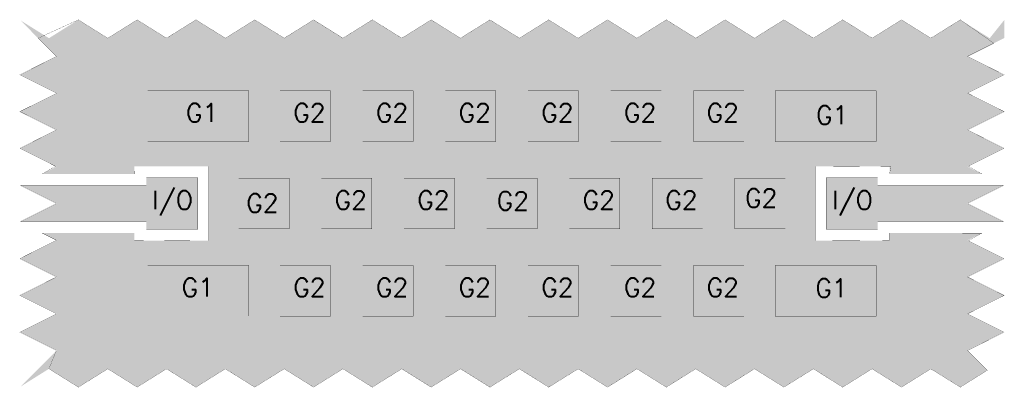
# Model space of a CAD drawing. Header units: millimetres. Extents: x -0.083 to 0.453, y -0.1 to 0.1.
import ezdxf

# ---------------------------------------------------------------- set-up
doc = ezdxf.new("R2010")
doc.units = ezdxf.units.MM
doc.layers.get('0').update_dxf_attribs({"linetype": 'CONTINUOUS', "lineweight": 0})
for name, color, linetype, lineweight in [('MECHANICAL', 90, 'CONTINUOUS', 0), ('PCB_DRL', 40, 'CONTINUOUS', 0), ('PCB_PAD_MASTER', 170, 'CONTINUOUS', 0), ('PCB_TOP', 10, 'CONTINUOUS', 0)]:
    doc.layers.add(name, color=color, linetype=linetype, lineweight=lineweight)
doc.styles.add('SIMPLE', font='Simple')

# ---------------------------------------------------------------- blocks, each defined once
blk = doc.blocks.new('CUSTOM_2')
blk.add_solid([(-0.01375, -0.01375), (-0.01375, 0.01375), (0.01375, -0.01375), (0.01375, 0.01375)])
blk = doc.blocks.new('CUSTOM_3')
blk.add_solid([(-0.0275, -0.01375), (-0.0275, 0.01375), (0.0275, -0.01375), (0.0275, 0.01375)])
blk = doc.blocks.new('CUSTOM_1')
blk.add_solid([(-0.014, -0.014), (-0.014, 0.014), (0.014, -0.014), (0.014, 0.014)])
blk = doc.blocks.new('ROUND_5')
at = {"lineweight": 211, "const_width": 0.005}
blk.add_lwpolyline([(-0.0025, 0), (-0.0025, 0, 1), (0.0025, 0, 1), (-0.0025, 0)], format="xyb", dxfattribs=at)

msp = doc.modelspace()

# ---------------------------------------------------------------- linework, layer by layer
at = {"layer": 'MECHANICAL', "lineweight": 50, "const_width": 0.0001}
for points in [[(-0.051, 0.09994), (-0.07288, 0.08995)], [(-0.03499, 0.08995), (-0.051, 0.09994)], [(-0.019, 0.09994), (-0.03499, 0.08995)], [(-0.00303, 0.08996), (-0.019, 0.09994)], [(0.013, 0.09994), (-0.00303, 0.08996)], [(0.02903, 0.08996), (0.013, 0.09994)], [(0.045, 0.09994), (0.02903, 0.08996)], [(0.06106, 0.08996), (0.045, 0.09994)], [(0.077, 0.09994), (0.06106, 0.08996)], [(0.09297, 0.08996), (0.077, 0.09994)], [(0.109, 0.09994), (0.09297, 0.08996)], [(0.12506, 0.08996), (0.109, 0.09994)], [(0.141, 0.09994), (0.12506, 0.08996)], [(0.15697, 0.08996), (0.141, 0.09994)], [(0.173, 0.09994), (0.15697, 0.08996)], [(0.18906, 0.08996), (0.173, 0.09994)], [(0.205, 0.09994), (0.18906, 0.08996)], [(0.22097, 0.08996), (0.205, 0.09994)], [(0.237, 0.09994), (0.22097, 0.08996)], [(0.25297, 0.08996), (0.237, 0.09994)], [(0.269, 0.09994), (0.25297, 0.08996)], [(0.28503, 0.08996), (0.269, 0.09994)], [(0.301, 0.09994), (0.28503, 0.08996)], [(0.31697, 0.08996), (0.301, 0.09994)], [(0.333, 0.09994), (0.31697, 0.08996)], [(0.34903, 0.08996), (0.333, 0.09994)], [(0.365, 0.09994), (0.34903, 0.08996)], [(0.38103, 0.08996), (0.365, 0.09994)], [(0.397, 0.09994), (0.38103, 0.08996)], [(0.41297, 0.08996), (0.397, 0.09994)], [(0.429, 0.09994), (0.41297, 0.08996)], [(0.44727, 0.08719), (0.429, 0.09994)], [(-0.07288, 0.08995), (-0.06295, 0.08002)], [(0.43298, 0.08004), (0.44727, 0.08719)], [(-0.06295, 0.08002), (-0.08288, 0.07)], [(0.4529, 0.07001), (0.43298, 0.08004)], [(-0.08288, 0.07), (-0.0628, 0.05996)], [(0.43298, 0.06004), (0.4529, 0.07001)], [(-0.0628, 0.05996), (-0.08287, 0.05001)], [(-0.01325, 0.03375), (0.04175, 0.03375), (0.04175, 0.06125), (-0.01325, 0.06125), (-0.01325, 0.03375)], [(0.05875, 0.03375), (0.08625, 0.03375), (0.08625, 0.06125), (0.05875, 0.06125), (0.05875, 0.03375)], [(0.10375, 0.03375), (0.13125, 0.03375), (0.13125, 0.06125), (0.10375, 0.06125), (0.10375, 0.03375)], [(0.14875, 0.03375), (0.17625, 0.03375), (0.17625, 0.06125), (0.14875, 0.06125), (0.14875, 0.03375)], [(0.19375, 0.03375), (0.22125, 0.03375), (0.22125, 0.06125), (0.19375, 0.06125), (0.19375, 0.03375)], [(0.23875, 0.03375), (0.26625, 0.03375), (0.26625, 0.06125), (0.23875, 0.06125), (0.23875, 0.03375)], [(0.28375, 0.03375), (0.31125, 0.03375), (0.31125, 0.06125), (0.28375, 0.06125), (0.28375, 0.03375)], [(0.32825, 0.03375), (0.38325, 0.03375), (0.38325, 0.06125), (0.32825, 0.06125), (0.32825, 0.03375)], [(0.4529, 0.04999), (0.43298, 0.06004)], [(-0.08287, 0.05001), (-0.06298, 0.04004)], [(0.43298, 0.04004), (0.4529, 0.04999)], [(-0.06298, 0.04004), (-0.08288, 0.03)], [(0.45287, 0.02999), (0.43298, 0.04004)], [(-0.08288, 0.03), (-0.06339, 0.02025)], [(0.43339, 0.02025), (0.45287, 0.02999)], [(-0.06339, 0.02025), (-0.07072, 0.01609)], [(-0.07072, 0.01609), (-0.02049, 0.01609)], [(-0.0205, 0.02024), (0.02, 0.02024)], [(-0.02049, 0.01609), (-0.0205, 0.02024)], [(0.02, 0.02024), (0.01999, -0.02025)], [(0.34999, -0.02024), (0.35001, 0.02025)], [(0.35001, 0.02025), (0.39119, 0.01996)], [(0.39119, 0.01996), (0.3905, 0.01609)], [(0.3905, 0.01609), (0.44072, 0.01609)], [(0.44072, 0.01609), (0.43339, 0.02025)], [(-0.014, 0.014), (-0.014, 0.00982)], [(0.014, 0.014), (-0.014, 0.014)], [(0.014, -0.014), (0.014, 0.014)], [(0.03625, -0.01375), (0.06375, -0.01375), (0.06375, 0.01375), (0.03625, 0.01375), (0.03625, -0.01375)], [(0.08125, -0.01375), (0.10875, -0.01375), (0.10875, 0.01375), (0.08125, 0.01375), (0.08125, -0.01375)], [(0.12625, -0.01375), (0.15375, -0.01375), (0.15375, 0.01375), (0.12625, 0.01375), (0.12625, -0.01375)], [(0.17125, -0.01375), (0.19875, -0.01375), (0.19875, 0.01375), (0.17125, 0.01375), (0.17125, -0.01375)], [(0.21625, -0.01375), (0.24375, -0.01375), (0.24375, 0.01375), (0.21625, 0.01375), (0.21625, -0.01375)], [(0.26125, -0.01375), (0.28875, -0.01375), (0.28875, 0.01375), (0.26125, 0.01375), (0.26125, -0.01375)], [(0.30625, -0.01375), (0.33375, -0.01375), (0.33375, 0.01375), (0.30625, 0.01375), (0.30625, -0.01375)], [(0.356, 0.014), (0.384, 0.014)], [(0.356, -0.014), (0.356, 0.014)], [(0.384, 0.014), (0.384, 0.00982)], [(-0.08252, 0.00982), (-0.06297, 0.00004)], [(-0.014, 0.00982), (-0.08252, 0.00982)], [(0.384, 0.00982), (0.45252, 0.00982)], [(0.45252, 0.00982), (0.43298, 0.00004)], [(-0.06296, -0.00003), (-0.08252, -0.00982)], [(-0.06297, 0.00004), (-0.06295, 0.00001)], [(-0.06295, 0), (-0.06296, -0.00003)], [(-0.06295, 0.00001), (-0.06295, 0)], [(0.43298, 0.00004), (0.43298, -0.00004)], [(0.43298, -0.00004), (0.4332, -0.00016)], [(0.4332, -0.00016), (0.45252, -0.00982)], [(-0.08252, -0.00982), (-0.014, -0.00982)], [(-0.014, -0.00982), (-0.014, -0.014)], [(0.384, -0.00982), (0.384, -0.014)], [(0.45252, -0.00982), (0.384, -0.00982)], [(-0.07073, -0.01608), (-0.06298, -0.01996)], [(-0.02051, -0.01608), (-0.07073, -0.01608)], [(-0.0205, -0.01996), (-0.02051, -0.01608)], [(-0.014, -0.014), (0.014, -0.014)], [(0.384, -0.014), (0.356, -0.014)], [(0.39051, -0.01608), (0.3905, -0.01997)], [(0.44072, -0.01609), (0.39051, -0.01608)], [(0.43339, -0.02025), (0.44072, -0.01609)], [(-0.06298, -0.01996), (-0.08288, -0.03)], [(0.01999, -0.02025), (-0.0205, -0.01996)], [(0.3905, -0.01997), (0.34999, -0.02024)], [(0.45287, -0.02999), (0.43339, -0.02025)], [(-0.08288, -0.03), (-0.06297, -0.03996)], [(0.43298, -0.03996), (0.45287, -0.02999)], [(-0.01325, -0.06124), (0.04175, -0.06124), (0.04175, -0.03374), (-0.01325, -0.03374), (-0.01325, -0.06124)], [(0.05875, -0.06125), (0.08625, -0.06125), (0.08625, -0.03375), (0.05875, -0.03375), (0.05875, -0.06125)], [(0.10375, -0.06125), (0.13125, -0.06125), (0.13125, -0.03375), (0.10375, -0.03375), (0.10375, -0.06125)], [(0.14875, -0.06125), (0.17625, -0.06125), (0.17625, -0.03375), (0.14875, -0.03375), (0.14875, -0.06125)], [(0.19375, -0.06125), (0.22125, -0.06125), (0.22125, -0.03375), (0.19375, -0.03375), (0.19375, -0.06125)], [(0.23875, -0.06125), (0.26625, -0.06125), (0.26625, -0.03375), (0.23875, -0.03375), (0.23875, -0.06125)], [(0.28375, -0.06125), (0.31125, -0.06125), (0.31125, -0.03375), (0.28375, -0.03375), (0.28375, -0.06125)], [(0.32825, -0.06125), (0.38325, -0.06125), (0.38325, -0.03375), (0.32825, -0.03375), (0.32825, -0.06125)], [(-0.06297, -0.03996), (-0.08288, -0.05)], [(0.45287, -0.05001), (0.43298, -0.03996)], [(-0.08288, -0.05), (-0.06295, -0.05999)], [(0.43298, -0.06004), (0.45287, -0.05001)], [(-0.06298, -0.06004), (-0.08287, -0.06999)], [(-0.06295, -0.06001), (-0.06298, -0.06004)], [(-0.06295, -0.05999), (-0.06295, -0.06001)], [(0.45287, -0.06999), (0.43298, -0.06004)], [(-0.08287, -0.06999), (-0.08288, -0.07)], [(-0.08288, -0.07), (-0.08287, -0.07001)], [(-0.08288, -0.07), (-0.08288, -0.07)], [(-0.08287, -0.07001), (-0.06296, -0.07997)], [(0.43297, -0.08004), (0.45287, -0.06999)], [(-0.06295, -0.08001), (-0.06703, -0.08996)], [(-0.06296, -0.07997), (-0.06295, -0.08001)], [(0.44368, -0.09076), (0.43297, -0.08004)], [(-0.06697, -0.08996), (-0.051, -0.09994)], [(-0.051, -0.09994), (-0.03497, -0.08996)], [(-0.03497, -0.08996), (-0.019, -0.09994)], [(-0.019, -0.09994), (-0.00303, -0.08996)], [(-0.00303, -0.08996), (0.013, -0.09994)], [(0.013, -0.09994), (0.02897, -0.08996)], [(0.02897, -0.08996), (0.045, -0.09994)], [(0.045, -0.09994), (0.06103, -0.08996)], [(0.06103, -0.08996), (0.077, -0.09994)], [(0.077, -0.09994), (0.09299, -0.08995)], [(0.09299, -0.08995), (0.109, -0.09994)], [(0.109, -0.09994), (0.12503, -0.08996)], [(0.12503, -0.08996), (0.141, -0.09994)], [(0.141, -0.09994), (0.15703, -0.08996)], [(0.15703, -0.08996), (0.173, -0.09994)], [(0.173, -0.09994), (0.18903, -0.08996)], [(0.18903, -0.08996), (0.205, -0.09994)], [(0.205, -0.09994), (0.22103, -0.08996)], [(0.22103, -0.08996), (0.237, -0.09994)], [(0.237, -0.09994), (0.253, -0.08995)], [(0.253, -0.08995), (0.269, -0.09994)], [(0.269, -0.09994), (0.28501, -0.08995)], [(0.28501, -0.08995), (0.301, -0.09994)], [(0.301, -0.09994), (0.31701, -0.08995)], [(0.31701, -0.08995), (0.333, -0.09994)], [(0.333, -0.09994), (0.34905, -0.08996)], [(0.34905, -0.08996), (0.365, -0.09994)], [(0.365, -0.09994), (0.38097, -0.08996)], [(0.38097, -0.08996), (0.397, -0.09994)], [(0.397, -0.09994), (0.41297, -0.08996)], [(0.41297, -0.08996), (0.429, -0.09994)], [(0.429, -0.09994), (0.44368, -0.09076)]]:
    msp.add_lwpolyline(points, dxfattribs=at)
at = {"layer": 'PCB_TOP'}
for points in [[(-0.08261, 0.09968), (-0.0826, 0.09969), (-0.08259, 0.09968), (-0.0826, 0.09969)], [(-0.08261, 0.09968), (-0.08261, 0.09968), (-0.08258, 0.09968), (-0.08259, 0.09968)], [(-0.07289, 0.08996), (-0.08261, 0.09968), (-0.06703, 0.08996), (-0.08258, 0.09968)], [(-0.06697, 0.08996), (-0.051, 0.09994), (-0.03503, 0.08996), (-0.051, 0.09994)], [(-0.03497, 0.08996), (-0.019, 0.09994), (-0.00303, 0.08996), (-0.019, 0.09994)], [(-0.00297, 0.08996), (0.013, 0.09994), (0.02897, 0.08996), (0.013, 0.09994)], [(0.02903, 0.08996), (0.045, 0.09994), (0.06097, 0.08996), (0.045, 0.09994)], [(0.06103, 0.08996), (0.077, 0.09994), (0.09297, 0.08996), (0.077, 0.09994)], [(0.09303, 0.08996), (0.109, 0.09994), (0.12497, 0.08996), (0.109, 0.09994)], [(0.12503, 0.08996), (0.141, 0.09994), (0.15697, 0.08996), (0.141, 0.09994)], [(0.15703, 0.08996), (0.173, 0.09994), (0.18897, 0.08996), (0.173, 0.09994)], [(0.18903, 0.08996), (0.205, 0.09994), (0.22097, 0.08996), (0.205, 0.09994)], [(0.22103, 0.08996), (0.237, 0.09994), (0.25297, 0.08996), (0.237, 0.09994)], [(0.25303, 0.08996), (0.269, 0.09994), (0.28497, 0.08996), (0.269, 0.09994)], [(0.28503, 0.08996), (0.301, 0.09994), (0.31697, 0.08996), (0.301, 0.09994)], [(0.31703, 0.08996), (0.333, 0.09994), (0.34897, 0.08996), (0.333, 0.09994)], [(0.34903, 0.08996), (0.365, 0.09994), (0.38097, 0.08996), (0.365, 0.09994)], [(0.38103, 0.08996), (0.397, 0.09994), (0.41297, 0.08996), (0.397, 0.09994)], [(0.41303, 0.08996), (0.429, 0.09994), (0.44497, 0.08996), (0.429, 0.09994)], [(0.44509, 0.09004), (0.45293, 0.09983), (0.45295, 0.09004), (0.45295, 0.09983)], [(0.45293, 0.09983), (0.45294, 0.09984), (0.45295, 0.09983), (0.45295, 0.09984)], [(0.45294, 0.09984), (0.45294, 0.09984), (0.45295, 0.09984), (0.45294, 0.09984)], [(0.45294, 0.09984), (0.45294, 0.09984), (0.45294, 0.09984), (0.45295, 0.09984)], [(-0.07288, 0.08995), (-0.07289, 0.08996), (-0.06701, 0.08995), (-0.06703, 0.08996)], [(-0.07288, 0.08995), (-0.07288, 0.08995), (-0.067, 0.08995), (-0.06701, 0.08995)], [(-0.06297, 0.08004), (-0.07288, 0.08995), (0.43298, 0.08004), (0.45279, 0.08995)], [(-0.067, 0.08995), (-0.06699, 0.08995), (-0.035, 0.08995), (-0.03501, 0.08995)], [(-0.06699, 0.08995), (-0.06697, 0.08996), (-0.03501, 0.08995), (-0.03503, 0.08996)], [(-0.035, 0.08995), (-0.03499, 0.08995), (-0.003, 0.08995), (-0.00301, 0.08995)], [(-0.03499, 0.08995), (-0.03497, 0.08996), (-0.00301, 0.08995), (-0.00303, 0.08996)], [(-0.003, 0.08995), (-0.00299, 0.08995), (0.029, 0.08995), (0.02899, 0.08995)], [(-0.00299, 0.08995), (-0.00297, 0.08996), (0.02899, 0.08995), (0.02897, 0.08996)], [(0.029, 0.08995), (0.02901, 0.08995), (0.061, 0.08995), (0.06099, 0.08995)], [(0.02901, 0.08995), (0.02903, 0.08996), (0.06099, 0.08995), (0.06097, 0.08996)], [(0.061, 0.08995), (0.06101, 0.08995), (0.093, 0.08995), (0.09299, 0.08995)], [(0.06101, 0.08995), (0.06103, 0.08996), (0.09299, 0.08995), (0.09297, 0.08996)], [(0.093, 0.08995), (0.09301, 0.08995), (0.125, 0.08995), (0.12499, 0.08995)], [(0.09301, 0.08995), (0.09303, 0.08996), (0.12499, 0.08995), (0.12497, 0.08996)], [(0.125, 0.08995), (0.12501, 0.08995), (0.157, 0.08995), (0.15699, 0.08995)], [(0.12501, 0.08995), (0.12503, 0.08996), (0.15699, 0.08995), (0.15697, 0.08996)], [(0.157, 0.08995), (0.15701, 0.08995), (0.189, 0.08995), (0.18899, 0.08995)], [(0.15701, 0.08995), (0.15703, 0.08996), (0.18899, 0.08995), (0.18897, 0.08996)], [(0.189, 0.08995), (0.18901, 0.08995), (0.221, 0.08995), (0.22099, 0.08995)], [(0.18901, 0.08995), (0.18903, 0.08996), (0.22099, 0.08995), (0.22097, 0.08996)], [(0.221, 0.08995), (0.22101, 0.08995), (0.253, 0.08995), (0.25299, 0.08995)], [(0.22101, 0.08995), (0.22103, 0.08996), (0.25299, 0.08995), (0.25297, 0.08996)], [(0.253, 0.08995), (0.25301, 0.08995), (0.285, 0.08995), (0.28499, 0.08995)], [(0.25301, 0.08995), (0.25303, 0.08996), (0.28499, 0.08995), (0.28497, 0.08996)], [(0.285, 0.08995), (0.28501, 0.08995), (0.317, 0.08995), (0.31699, 0.08995)], [(0.28501, 0.08995), (0.28503, 0.08996), (0.31699, 0.08995), (0.31697, 0.08996)], [(0.317, 0.08995), (0.31701, 0.08995), (0.349, 0.08995), (0.34899, 0.08995)], [(0.31701, 0.08995), (0.31703, 0.08996), (0.34899, 0.08995), (0.34897, 0.08996)], [(0.349, 0.08995), (0.34901, 0.08995), (0.381, 0.08995), (0.38099, 0.08995)], [(0.34901, 0.08995), (0.34903, 0.08996), (0.38099, 0.08995), (0.38097, 0.08996)], [(0.381, 0.08995), (0.38101, 0.08995), (0.413, 0.08995), (0.41299, 0.08995)], [(0.38101, 0.08995), (0.38103, 0.08996), (0.41299, 0.08995), (0.41297, 0.08996)], [(0.413, 0.08995), (0.41301, 0.08995), (0.445, 0.08995), (0.44499, 0.08995)], [(0.41301, 0.08995), (0.41303, 0.08996), (0.44499, 0.08995), (0.44497, 0.08996)], [(0.445, 0.08995), (0.44502, 0.08995), (0.45279, 0.08995), (0.4528, 0.08995)], [(0.44502, 0.08995), (0.44504, 0.08997), (0.4528, 0.08995), (0.45283, 0.08997)], [(0.44504, 0.08997), (0.44509, 0.09003), (0.45283, 0.08997), (0.45295, 0.09003)], [(0.44509, 0.09003), (0.44509, 0.09004), (0.45295, 0.09003), (0.45295, 0.09004)], [(-0.08287, 0.07001), (-0.06298, 0.07996), (0.45287, 0.07001), (0.43298, 0.07996)], [(-0.06298, 0.07996), (-0.06296, 0.07997), (0.43298, 0.07996), (0.43296, 0.07997)], [(-0.06296, 0.08004), (-0.06297, 0.08004), (0.43297, 0.08004), (0.43298, 0.08004)], [(-0.06296, 0.08003), (-0.06296, 0.08004), (0.43296, 0.08003), (0.43297, 0.08004)], [(-0.06295, 0.08002), (-0.06296, 0.08003), (0.43296, 0.08002), (0.43296, 0.08003)], [(-0.06296, 0.07997), (-0.06295, 0.08), (0.43296, 0.07997), (0.43295, 0.08)], [(-0.06295, 0.08), (-0.06295, 0.08002), (0.43295, 0.08), (0.43296, 0.08002)], [(-0.08288, 0.07), (-0.08287, 0.07001), (0.45288, 0.07), (0.45287, 0.07001)], [(-0.08287, 0.06999), (-0.08288, 0.07), (0.45287, 0.06999), (0.45288, 0.07)], [(-0.06298, 0.06004), (-0.08287, 0.06999), (0.43298, 0.06004), (0.45287, 0.06999)], [(-0.08287, 0.05001), (-0.06298, 0.05996), (0.45287, 0.05001), (0.43298, 0.05996)], [(-0.06296, 0.06003), (-0.06298, 0.06004), (0.43296, 0.06003), (0.43298, 0.06004)], [(-0.06298, 0.05996), (-0.06296, 0.05997), (0.43298, 0.05996), (0.43296, 0.05997)], [(-0.06295, 0.06), (-0.06296, 0.06003), (0.43295, 0.06), (0.43296, 0.06003)], [(-0.06296, 0.05997), (-0.06295, 0.06), (0.43296, 0.05997), (0.43295, 0.06)], [(-0.08288, 0.05), (-0.08287, 0.05001), (0.45288, 0.05), (0.45287, 0.05001)], [(-0.08287, 0.04999), (-0.08288, 0.05), (0.45287, 0.04999), (0.45288, 0.05)], [(-0.06298, 0.04004), (-0.08287, 0.04999), (0.43298, 0.04004), (0.45287, 0.04999)], [(-0.08287, 0.03001), (-0.06298, 0.03996), (0.45287, 0.03001), (0.43298, 0.03996)], [(-0.06296, 0.04003), (-0.06298, 0.04004), (0.43296, 0.04003), (0.43298, 0.04004)], [(-0.06298, 0.03996), (-0.06296, 0.03997), (0.43298, 0.03996), (0.43296, 0.03997)], [(-0.06295, 0.04), (-0.06296, 0.04003), (0.43295, 0.04), (0.43296, 0.04003)], [(-0.06296, 0.03997), (-0.06295, 0.04), (0.43296, 0.03997), (0.43295, 0.04)], [(-0.08288, 0.03), (-0.08287, 0.03001), (0.45288, 0.03), (0.45287, 0.03001)], [(-0.08287, 0.02999), (-0.08288, 0.03), (0.45287, 0.02999), (0.45288, 0.03)], [(-0.06339, 0.02025), (-0.08287, 0.02999), (0.43339, 0.02025), (0.45287, 0.02999)], [(-0.07073, 0.01608), (-0.07073, 0.01608), (-0.02051, 0.01608), (-0.0205, 0.01608)], [(-0.07072, 0.01609), (-0.06298, 0.01996), (-0.0205, 0.01609), (-0.0205, 0.01996)], [(-0.07072, 0.01608), (-0.07072, 0.01609), (-0.0205, 0.01608), (-0.0205, 0.01609)], [(-0.06338, 0.02025), (-0.06339, 0.02025), (-0.0205, 0.02025), (-0.02049, 0.02025)], [(-0.06337, 0.02024), (-0.06338, 0.02025), (-0.0205, 0.02024), (-0.0205, 0.02025)], [(-0.06298, 0.02004), (-0.06337, 0.02024), (-0.0205, 0.02004), (-0.0205, 0.02024)], [(-0.06296, 0.02003), (-0.06298, 0.02004), (-0.0205, 0.02003), (-0.0205, 0.02004)], [(-0.06298, 0.01996), (-0.06296, 0.01997), (-0.0205, 0.01996), (-0.0205, 0.01997)], [(-0.06295, 0.02), (-0.06296, 0.02003), (-0.0205, 0.02), (-0.0205, 0.02003)], [(-0.06296, 0.01997), (-0.06295, 0.02), (-0.0205, 0.01997), (-0.0205, 0.02)], [(0.02, 0.02025), (0.01999, 0.02025), (0.35, 0.02025), (0.35001, 0.02025)], [(0.02, 0.02024), (0.02, 0.02025), (0.35, 0.02024), (0.35, 0.02025)], [(0.02, 0.00005), (0.02, 0.02024), (0.35, 0.00005), (0.35, 0.02024)], [(0.3905, 0.02025), (0.39049, 0.02025), (0.43338, 0.02025), (0.43339, 0.02025)], [(0.3905, 0.02024), (0.3905, 0.02025), (0.43337, 0.02024), (0.43338, 0.02025)], [(0.3905, 0.02004), (0.3905, 0.02024), (0.43298, 0.02004), (0.43337, 0.02024)], [(0.3905, 0.02003), (0.3905, 0.02004), (0.43296, 0.02003), (0.43298, 0.02004)], [(0.3905, 0.02), (0.3905, 0.02003), (0.43295, 0.02), (0.43296, 0.02003)], [(0.3905, 0.01997), (0.3905, 0.02), (0.43296, 0.01997), (0.43295, 0.02)], [(0.3905, 0.01996), (0.3905, 0.01997), (0.43298, 0.01996), (0.43296, 0.01997)], [(0.3905, 0.01609), (0.3905, 0.01996), (0.44072, 0.01609), (0.43298, 0.01996)], [(0.3905, 0.01608), (0.3905, 0.01609), (0.44072, 0.01608), (0.44072, 0.01609)], [(0.3905, 0.01608), (0.3905, 0.01608), (0.44073, 0.01608), (0.44072, 0.01608)], [(-0.06298, 0.00004), (-0.08252, 0.00982), (0.00775, 0.00004), (0.00775, 0.00982)], [(0.36225, 0.00004), (0.36225, 0.00982), (0.43298, 0.00004), (0.45252, 0.00982)], [(-0.06296, 0.00003), (-0.06298, 0.00004), (0.00775, 0.00003), (0.00775, 0.00004)], [(-0.06295, 0), (-0.06296, 0.00003), (0.00775, 0), (0.00775, 0.00003)], [(0.02, 0.00004), (0.02, 0.00005), (0.18497, 0.00004), (0.185, 0.00005)], [(0.02, 0.00003), (0.02, 0.00004), (0.18496, 0.00003), (0.18497, 0.00004)], [(0.02, 0), (0.02, 0.00003), (0.18495, 0), (0.18496, 0.00003)], [(0.185, 0.00005), (0.185, 0.00005), (0.185, 0.00005), (0.35, 0.00005)], [(0.18503, 0.00004), (0.185, 0.00005), (0.35, 0.00004), (0.35, 0.00005)], [(0.18504, 0.00003), (0.18503, 0.00004), (0.35, 0.00003), (0.35, 0.00004)], [(0.18505, 0), (0.18504, 0.00003), (0.35, 0), (0.35, 0.00003)], [(0.36225, 0.00003), (0.36225, 0.00004), (0.43296, 0.00003), (0.43298, 0.00004)], [(0.36225, 0), (0.36225, 0.00003), (0.43295, 0), (0.43296, 0.00003)], [(-0.08252, -0.00982), (-0.06298, -0.00004), (0.00775, -0.00982), (0.00775, -0.00004)], [(-0.06298, -0.00004), (-0.06296, -0.00003), (0.00775, -0.00004), (0.00775, -0.00003)], [(-0.06296, -0.00003), (-0.06295, 0), (0.00775, -0.00003), (0.00775, 0)], [(0.02, -0.00003), (0.02, 0), (0.18496, -0.00003), (0.18495, 0)], [(0.02, -0.00004), (0.02, -0.00003), (0.18497, -0.00004), (0.18496, -0.00003)], [(0.02, -0.00005), (0.02, -0.00004), (0.185, -0.00005), (0.18497, -0.00004)], [(0.02, -0.02024), (0.02, -0.00005), (0.35, -0.02024), (0.35, -0.00005)], [(0.185, -0.00005), (0.18503, -0.00004), (0.35, -0.00005), (0.35, -0.00004)], [(0.185, -0.00005), (0.185, -0.00005), (0.185, -0.00005), (0.35, -0.00005)], [(0.18503, -0.00004), (0.18504, -0.00003), (0.35, -0.00004), (0.35, -0.00003)], [(0.18504, -0.00003), (0.18505, 0), (0.35, -0.00003), (0.35, 0)], [(0.36225, -0.00003), (0.36225, 0), (0.43296, -0.00003), (0.43295, 0)], [(0.36225, -0.00004), (0.36225, -0.00003), (0.43298, -0.00004), (0.43296, -0.00003)], [(0.36225, -0.00982), (0.36225, -0.00004), (0.45252, -0.00982), (0.43298, -0.00004)], [(-0.08287, -0.02999), (-0.06339, -0.02025), (0.45287, -0.02999), (0.43339, -0.02025)], [(-0.07073, -0.01608), (-0.07073, -0.01608), (-0.0205, -0.01608), (-0.02051, -0.01608)], [(-0.07072, -0.01609), (-0.07072, -0.01608), (-0.0205, -0.01609), (-0.0205, -0.01608)], [(-0.06298, -0.01996), (-0.07072, -0.01609), (-0.0205, -0.01996), (-0.0205, -0.01609)], [(-0.06339, -0.02025), (-0.06338, -0.02025), (-0.02049, -0.02025), (-0.0205, -0.02025)], [(-0.06338, -0.02025), (-0.06337, -0.02024), (-0.0205, -0.02025), (-0.0205, -0.02024)], [(-0.06337, -0.02024), (-0.06298, -0.02004), (-0.0205, -0.02024), (-0.0205, -0.02004)], [(-0.06296, -0.01997), (-0.06298, -0.01996), (-0.0205, -0.01997), (-0.0205, -0.01996)], [(-0.06298, -0.02004), (-0.06296, -0.02003), (-0.0205, -0.02004), (-0.0205, -0.02003)], [(-0.06295, -0.02), (-0.06296, -0.01997), (-0.0205, -0.02), (-0.0205, -0.01997)], [(-0.06296, -0.02003), (-0.06295, -0.02), (-0.0205, -0.02003), (-0.0205, -0.02)], [(0.01999, -0.02025), (0.02, -0.02025), (0.35001, -0.02025), (0.35, -0.02025)], [(0.02, -0.02025), (0.02, -0.02024), (0.35, -0.02025), (0.35, -0.02024)], [(0.39049, -0.02025), (0.3905, -0.02025), (0.43339, -0.02025), (0.43338, -0.02025)], [(0.3905, -0.01608), (0.3905, -0.01608), (0.44072, -0.01608), (0.44073, -0.01608)], [(0.3905, -0.01609), (0.3905, -0.01608), (0.44072, -0.01609), (0.44072, -0.01608)], [(0.3905, -0.01996), (0.3905, -0.01609), (0.43298, -0.01996), (0.44072, -0.01609)], [(0.3905, -0.01997), (0.3905, -0.01996), (0.43296, -0.01997), (0.43298, -0.01996)], [(0.3905, -0.02), (0.3905, -0.01997), (0.43295, -0.02), (0.43296, -0.01997)], [(0.3905, -0.02003), (0.3905, -0.02), (0.43296, -0.02003), (0.43295, -0.02)], [(0.3905, -0.02004), (0.3905, -0.02003), (0.43298, -0.02004), (0.43296, -0.02003)], [(0.3905, -0.02024), (0.3905, -0.02004), (0.43337, -0.02024), (0.43298, -0.02004)], [(0.3905, -0.02025), (0.3905, -0.02024), (0.43338, -0.02025), (0.43337, -0.02024)], [(-0.08288, -0.03), (-0.08287, -0.02999), (0.45288, -0.03), (0.45287, -0.02999)], [(-0.08287, -0.03001), (-0.08288, -0.03), (0.45287, -0.03001), (0.45288, -0.03)], [(-0.06298, -0.03996), (-0.08287, -0.03001), (0.43298, -0.03996), (0.45287, -0.03001)], [(-0.08287, -0.04999), (-0.06298, -0.04004), (0.45287, -0.04999), (0.43298, -0.04004)], [(-0.06296, -0.03997), (-0.06298, -0.03996), (0.43296, -0.03997), (0.43298, -0.03996)], [(-0.06298, -0.04004), (-0.06296, -0.04003), (0.43298, -0.04004), (0.43296, -0.04003)], [(-0.06295, -0.04), (-0.06296, -0.03997), (0.43295, -0.04), (0.43296, -0.03997)], [(-0.06296, -0.04003), (-0.06295, -0.04), (0.43296, -0.04003), (0.43295, -0.04)], [(-0.08288, -0.05), (-0.08287, -0.04999), (0.45288, -0.05), (0.45287, -0.04999)], [(-0.08287, -0.05001), (-0.08288, -0.05), (0.45287, -0.05001), (0.45288, -0.05)], [(-0.06298, -0.05996), (-0.08287, -0.05001), (0.43298, -0.05996), (0.45287, -0.05001)], [(-0.08287, -0.06999), (-0.06298, -0.06004), (0.45287, -0.06999), (0.43298, -0.06004)], [(-0.06296, -0.05997), (-0.06298, -0.05996), (0.43296, -0.05997), (0.43298, -0.05996)], [(-0.06298, -0.06004), (-0.06296, -0.06003), (0.43298, -0.06004), (0.43296, -0.06003)], [(-0.06295, -0.06), (-0.06296, -0.05997), (0.43295, -0.06), (0.43296, -0.05997)], [(-0.06296, -0.06003), (-0.06295, -0.06), (0.43296, -0.06003), (0.43295, -0.06)], [(-0.08288, -0.07), (-0.08287, -0.06999), (0.45288, -0.07), (0.45287, -0.06999)], [(-0.08287, -0.07001), (-0.08288, -0.07), (0.45287, -0.07001), (0.45288, -0.07)], [(-0.06298, -0.07996), (-0.08287, -0.07001), (0.43298, -0.07996), (0.45287, -0.07001)], [(-0.07288, -0.08995), (-0.06296, -0.08004), (0.44288, -0.08995), (0.43296, -0.08004)], [(-0.06296, -0.07997), (-0.06298, -0.07996), (0.43296, -0.07997), (0.43298, -0.07996)], [(-0.06295, -0.08), (-0.06296, -0.07997), (0.43295, -0.08), (0.43296, -0.07997)], [(-0.06296, -0.08004), (-0.06295, -0.08002), (0.43296, -0.08004), (0.43295, -0.08002)], [(-0.06295, -0.08002), (-0.06295, -0.08), (0.43295, -0.08002), (0.43295, -0.08)], [(-0.08261, -0.09968), (-0.07289, -0.08996), (-0.08258, -0.09968), (-0.06703, -0.08996)], [(-0.07289, -0.08996), (-0.07288, -0.08995), (-0.06703, -0.08996), (-0.06701, -0.08995)], [(-0.07288, -0.08995), (-0.07288, -0.08995), (-0.06701, -0.08995), (-0.067, -0.08995)], [(-0.06699, -0.08995), (-0.067, -0.08995), (-0.03501, -0.08995), (-0.035, -0.08995)], [(-0.06697, -0.08996), (-0.06699, -0.08995), (-0.03503, -0.08996), (-0.03501, -0.08995)], [(-0.051, -0.09994), (-0.06697, -0.08996), (-0.051, -0.09994), (-0.03503, -0.08996)], [(-0.03499, -0.08995), (-0.035, -0.08995), (-0.00301, -0.08995), (-0.003, -0.08995)], [(-0.03497, -0.08996), (-0.03499, -0.08995), (-0.00303, -0.08996), (-0.00301, -0.08995)], [(-0.019, -0.09994), (-0.03497, -0.08996), (-0.019, -0.09994), (-0.00303, -0.08996)], [(-0.00299, -0.08995), (-0.003, -0.08995), (0.02899, -0.08995), (0.029, -0.08995)], [(-0.00297, -0.08996), (-0.00299, -0.08995), (0.02897, -0.08996), (0.02899, -0.08995)], [(0.013, -0.09994), (-0.00297, -0.08996), (0.013, -0.09994), (0.02897, -0.08996)], [(0.02901, -0.08995), (0.029, -0.08995), (0.06099, -0.08995), (0.061, -0.08995)], [(0.02903, -0.08996), (0.02901, -0.08995), (0.06097, -0.08996), (0.06099, -0.08995)], [(0.045, -0.09994), (0.02903, -0.08996), (0.045, -0.09994), (0.06097, -0.08996)], [(0.06101, -0.08995), (0.061, -0.08995), (0.09299, -0.08995), (0.093, -0.08995)], [(0.06103, -0.08996), (0.06101, -0.08995), (0.09297, -0.08996), (0.09299, -0.08995)], [(0.077, -0.09994), (0.06103, -0.08996), (0.077, -0.09994), (0.09297, -0.08996)], [(0.09301, -0.08995), (0.093, -0.08995), (0.12499, -0.08995), (0.125, -0.08995)], [(0.09303, -0.08996), (0.09301, -0.08995), (0.12497, -0.08996), (0.12499, -0.08995)], [(0.109, -0.09994), (0.09303, -0.08996), (0.109, -0.09994), (0.12497, -0.08996)], [(0.12501, -0.08995), (0.125, -0.08995), (0.15699, -0.08995), (0.157, -0.08995)], [(0.12503, -0.08996), (0.12501, -0.08995), (0.15697, -0.08996), (0.15699, -0.08995)], [(0.141, -0.09994), (0.12503, -0.08996), (0.141, -0.09994), (0.15697, -0.08996)], [(0.15701, -0.08995), (0.157, -0.08995), (0.18899, -0.08995), (0.189, -0.08995)], [(0.15703, -0.08996), (0.15701, -0.08995), (0.18897, -0.08996), (0.18899, -0.08995)], [(0.173, -0.09994), (0.15703, -0.08996), (0.173, -0.09994), (0.18897, -0.08996)], [(0.18901, -0.08995), (0.189, -0.08995), (0.22099, -0.08995), (0.221, -0.08995)], [(0.18903, -0.08996), (0.18901, -0.08995), (0.22097, -0.08996), (0.22099, -0.08995)], [(0.205, -0.09994), (0.18903, -0.08996), (0.205, -0.09994), (0.22097, -0.08996)], [(0.22101, -0.08995), (0.221, -0.08995), (0.25299, -0.08995), (0.253, -0.08995)], [(0.22103, -0.08996), (0.22101, -0.08995), (0.25297, -0.08996), (0.25299, -0.08995)], [(0.237, -0.09994), (0.22103, -0.08996), (0.237, -0.09994), (0.25297, -0.08996)], [(0.25301, -0.08995), (0.253, -0.08995), (0.28499, -0.08995), (0.285, -0.08995)], [(0.25303, -0.08996), (0.25301, -0.08995), (0.28497, -0.08996), (0.28499, -0.08995)], [(0.269, -0.09994), (0.25303, -0.08996), (0.269, -0.09994), (0.28497, -0.08996)], [(0.28501, -0.08995), (0.285, -0.08995), (0.31699, -0.08995), (0.317, -0.08995)], [(0.28503, -0.08996), (0.28501, -0.08995), (0.31697, -0.08996), (0.31699, -0.08995)], [(0.301, -0.09994), (0.28503, -0.08996), (0.301, -0.09994), (0.31697, -0.08996)], [(0.31701, -0.08995), (0.317, -0.08995), (0.34899, -0.08995), (0.349, -0.08995)], [(0.31703, -0.08996), (0.31701, -0.08995), (0.34897, -0.08996), (0.34899, -0.08995)], [(0.333, -0.09994), (0.31703, -0.08996), (0.333, -0.09994), (0.34897, -0.08996)], [(0.34901, -0.08995), (0.349, -0.08995), (0.38099, -0.08995), (0.381, -0.08995)], [(0.34903, -0.08996), (0.34901, -0.08995), (0.38097, -0.08996), (0.38099, -0.08995)], [(0.365, -0.09994), (0.34903, -0.08996), (0.365, -0.09994), (0.38097, -0.08996)], [(0.38101, -0.08995), (0.381, -0.08995), (0.41299, -0.08995), (0.413, -0.08995)], [(0.38103, -0.08996), (0.38101, -0.08995), (0.41297, -0.08996), (0.41299, -0.08995)], [(0.397, -0.09994), (0.38103, -0.08996), (0.397, -0.09994), (0.41297, -0.08996)], [(0.41303, -0.08996), (0.41301, -0.08995), (0.44289, -0.08996), (0.44288, -0.08995)], [(0.4143, -0.09075), (0.41303, -0.08996), (0.44368, -0.09075), (0.44289, -0.08996)], [(0.41431, -0.09076), (0.4143, -0.09075), (0.44368, -0.09076), (0.44368, -0.09075)], [(0.41432, -0.09077), (0.41431, -0.09076), (0.44368, -0.09077), (0.44368, -0.09076)], [(0.429, -0.09994), (0.41432, -0.09077), (0.429, -0.09994), (0.44368, -0.09077)], [(-0.08261, -0.09968), (-0.08261, -0.09968), (-0.08259, -0.09968), (-0.08258, -0.09968)], [(-0.0826, -0.09969), (-0.08261, -0.09968), (-0.0826, -0.09969), (-0.08259, -0.09968)]]:
    msp.add_solid(points, dxfattribs=at)

# ---------------------------------------------------------------- block references
at = {"layer": 'PCB_DRL'}
for p in [(0.01425, 0.0475), (0.35575, 0.0475), (-0.05525, 0.033), (-0.02982, 0.033), (0.39874, 0.033), (0.42525, 0.033), (0.05, 0), (0.185, 0), (0.32, 0), (-0.05425, -0.033), (-0.02882, -0.033), (0.39974, -0.033), (0.42625, -0.033), (0.01425, -0.04749), (0.35575, -0.0475)]:
    msp.add_blockref('ROUND_5', p, dxfattribs=at)
at = {"layer": 'PCB_PAD_MASTER'}
for name, p in [('CUSTOM_3', (0.01425, 0.0475)), ('CUSTOM_2', (0.0725, 0.0475)), ('CUSTOM_2', (0.1175, 0.0475)), ('CUSTOM_2', (0.1625, 0.0475)), ('CUSTOM_2', (0.2075, 0.0475)), ('CUSTOM_2', (0.2525, 0.0475)), ('CUSTOM_2', (0.2975, 0.0475)), ('CUSTOM_3', (0.35575, 0.0475)), ('CUSTOM_1', (0, 0)), ('CUSTOM_2', (0.05, 0)), ('CUSTOM_2', (0.095, 0)), ('CUSTOM_2', (0.14, 0)), ('CUSTOM_2', (0.185, 0)), ('CUSTOM_2', (0.23, 0)), ('CUSTOM_2', (0.275, 0)), ('CUSTOM_2', (0.32, 0)), ('CUSTOM_1', (0.37, 0)), ('CUSTOM_3', (0.01425, -0.04749)), ('CUSTOM_2', (0.0725, -0.0475)), ('CUSTOM_2', (0.1175, -0.0475)), ('CUSTOM_2', (0.1625, -0.0475)), ('CUSTOM_2', (0.2075, -0.0475)), ('CUSTOM_2', (0.2525, -0.0475)), ('CUSTOM_2', (0.2975, -0.0475)), ('CUSTOM_3', (0.35575, -0.0475))]:
    msp.add_blockref(name, p, dxfattribs=at)
at = {"layer": 'PCB_TOP'}
for p in [(0, 0), (0.37, 0)]:
    msp.add_blockref('CUSTOM_1', p, dxfattribs=at)

# ---------------------------------------------------------------- texts
at = {"layer": 'MECHANICAL', "style": 'SIMPLE'}
for s, p in [('G1', (0.00755, 0.04436)), ('G2', (0.06594, 0.04436)), ('G2', (0.11094, 0.04436)), ('G2', (0.15594, 0.04436)), ('G2', (0.20094, 0.04436)), ('G2', (0.24594, 0.04436)), ('G2', (0.29094, 0.04436)), ('G1', (0.3505, 0.04312)), ('I/O', (-0.01082, -0.00314)), ('G2', (0.04036, -0.00476)), ('G2', (0.08844, -0.00314)), ('G2', (0.13344, -0.00314)), ('G2', (0.17668, -0.00358)), ('G2', (0.22344, -0.00314)), ('G2', (0.26844, -0.00314)), ('G2', (0.31183, -0.00202)), ('I/O', (0.35918, -0.00314)), ('G1', (0.00521, -0.05064)), ('G2', (0.06594, -0.05064)), ('G2', (0.11094, -0.05064)), ('G2', (0.15594, -0.05064)), ('G2', (0.20094, -0.05064)), ('G2', (0.24594, -0.05064)), ('G2', (0.29094, -0.05064)), ('G1', (0.35011, -0.05103))]:
    msp.add_text(s, height=0.01, dxfattribs=at).set_placement(p)

doc.saveas('drawing.dxf')
